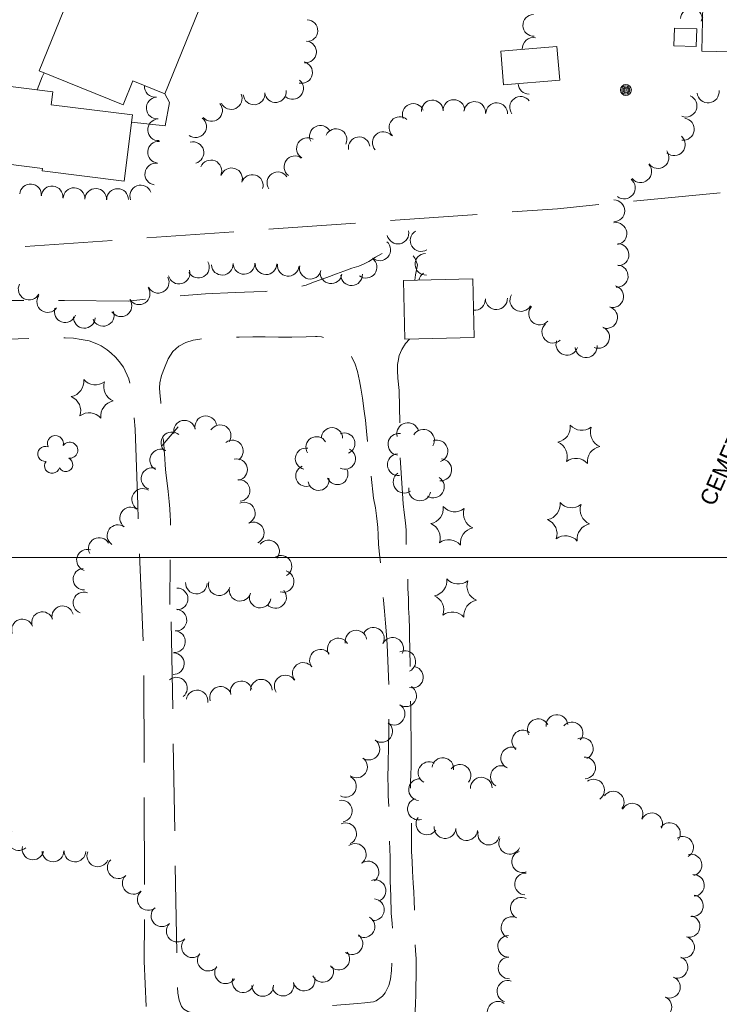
# Model space of a CAD drawing. Header units: feet. Extents: x 189384 to 191650, y 256970 to 258544.
# Tile 5 of 11: x 190537 to 190796, y 257335 to 257699. Entities that reach past the tile are written whole.
import ezdxf
from ezdxf.enums import TextEntityAlignment as Align

# ---------------------------------------------------------------- set-up
doc = ezdxf.new("R2010")
doc.units = ezdxf.units.FT
doc.header["$MEASUREMENT"] = 0
doc.linetypes.add('DGN Style 3', pattern=[45.057933, 32.184238, -12.873695])
for name, color, linetype, lineweight in [('E_BMGRD', 73, 'Egr', 0), ('E_DWY', 73, 'DGN Style 3', 0), ('E_LAND_Vegetation', 21, 'Continuous', 0), ('E_MAP_GridLines', 251, 'Continuous', 0), ('E_MISCPROP', 40, 'Continuous', 0), ('E_MISCPROP_HvyLine', 54, 'Continuous', 13)]:
    doc.layers.add(name, color=color, linetype=linetype, lineweight=lineweight)
doc.styles.add('Style-IGR_FONT_0', font='IGR_FONT_0.shx')
doc.linetypes.add('Egr', pattern='A,0.1,[13,dgnlstyle-ewdotudls.shx,S=0.0004,R=0,X=0,Y=0],0.1', length=0.2)

# ---------------------------------------------------------------- blocks, each defined once
blk = doc.blocks.new('CEM')
at = {"layer": 'E_BMGRD', "color": 51, "linetype": 'Continuous', "lineweight": 0, "style": 'Style-IGR_FONT_0'}
blk.add_text('CEMETERY', height=6, rotation=0, dxfattribs=at).set_placement((-22.99, -0.18), align=Align.MIDDLE_LEFT)
blk = doc.blocks.new('POLE_1')
at = {"layer": 'E_MISCPROP', "color": 20, "linetype": 'Continuous', "lineweight": 0}
for centre, radius in [((-0.01, 0.02), 2.02), ((-0.01, 0.03), 1.52), ((0, -0.01), 1.01), ((0, 0), 0.502)]:
    blk.add_circle(centre, radius, dxfattribs=at)
blk = doc.blocks.new('PINEL')
at = {"layer": 'E_LAND_Vegetation', "color": 93, "linetype": 'Continuous', "lineweight": 0}
for centre, start, end in [((-8.14, 7.32), 275.2112, 0.9762), ((2.26, 10.71), 215.2112, 300.9762), ((10.41, 3.41), 155.2113, 240.9762), ((-10.4, -3.39), 335.2112, 60.9762), ((8.15, -7.3), 95.2113, 180.9762), ((-2.25, -10.7), 35.2113, 120.9762)]:
    blk.add_arc(centre, 5.72, start, end, dxfattribs=at)
blk = doc.blocks.new('TREE')
at = {"layer": 'E_LAND_Vegetation', "color": 93, "linetype": 'Continuous', "lineweight": 0}
for centre, radius, start, end in [((-1.47, 4.28), 2.78, 1.3945, 209.1675), ((3.57, 2.42), 2.97, 278.4236, 139.6575), ((-4.47, 0.2), 2.78, 78.0715, 279.0825), ((-2.01, -4.2), 2.61, 140.7796, 358.7122), ((3.46, -3.43), 2.97, 196.0744, 79.0477)]:
    blk.add_arc(centre, radius, start, end, dxfattribs=at)

msp = doc.modelspace()

# ---------------------------------------------------------------- linework, layer by layer
at = {"layer": 'E_DWY', "color": 51, "linetype": 'DGN Style 3', "lineweight": 0, "flags": 128}
for points in [[(190543.9, 257672.76), (190545.75, 257677.57), (190546.41, 257679.09)], [(190578.7, 257660.87), (190591.2, 257659.53), (190592.72, 257668.11), (190591.02, 257671.29)], [(190307.65, 257339.9), (190336.96, 257406.19), (190371.26, 257481.71), (190412.41, 257575.32), (190426.45, 257606.83), (190736.05, 257628.86), (190837.57, 257638.83), (191029.7, 257654.47)], [(190457.49, 257537.23), (190455.8, 257559.06), (190457.07, 257564.35), (190458.57, 257568.83), (190461.68, 257575.38), (190463.18, 257577.34), (190468.54, 257582.45), (190470.24, 257583.76), (190471.6, 257584.76), (190474.12, 257586.23), (190475.84, 257587.01), (190476.63, 257587.5), (190477.72, 257588.14), (190479.52, 257589.14), (190481.22, 257589.97), (190482.92, 257590.7), (190485.64, 257591.69), (190487.88, 257592.54), (190490.24, 257593.12), (190492.46, 257593.42), (190494.51, 257593.58), (190498.19, 257593.64), (190500.14, 257593.65), (190502.39, 257593.77), (190504.6, 257594.03), (190506.26, 257594.14), (190508.46, 257594.09), (190512.06, 257594.17), (190514.37, 257594.41), (190515.94, 257594.54), (190531.1, 257594.9), (190553.92, 257594.98), (190577.49, 257594.73), (190594.34, 257596.45), (190606.08, 257597.38), (190617.04, 257597.9), (190623.86, 257598.18), (190628.07, 257598.3), (190630.88, 257598.45), (190633.86, 257598.76), (190636.38, 257599.08), (190637.43, 257599.23), (190639.17, 257599.63), (190641.25, 257600.1), (190643.3, 257600.66), (190645.97, 257601.69), (190650.82, 257603.5), (190654.4, 257604.76), (190657.17, 257605.81), (190660.11, 257606.88), (190662.66, 257607.65), (190664.38, 257608.36), (190666.44, 257609.4), (190668.9, 257610.93), (190671.13, 257612.17), (190672.75, 257612.93), (190673.39, 257613.28), (190674.5, 257613.81), (190677.12, 257614.74), (190679.15, 257614.04), (190681.35, 257612.47), (190682.74, 257611.42), (190683.51, 257610.42), (190684.31, 257608.14), (190684.18, 257606.87), (190683.63, 257604.37), (190683.4, 257602.41)], [(190581.03, 257519.48), (190580.06, 257547.37), (190579.05, 257558.71), (190577.77, 257566.03), (190575.78, 257570.28), (190574.15, 257572.36), (190572.79, 257573.98), (190571.25, 257575.54), (190569.77, 257576.73), (190567.5, 257578.22), (190565.98, 257578.94), (190563.1, 257579.99), (190560.16, 257580.54), (190557.28, 257581.03), (190554.22, 257581.2), (190551.27, 257581.21), (190548.15, 257581), (190544.77, 257580.9), (190541.11, 257580.85), (190536.86, 257580.79), (190531.99, 257580.71), (190527.71, 257580.64), (190523.19, 257580.43), (190519.78, 257580.17), (190516.49, 257580.06), (190512.67, 257580.06), (190510.11, 257580.12), (190507.42, 257580.23), (190504.42, 257580.32), (190501.78, 257580.46), (190499, 257580.64), (190497.62, 257580.66), (190495.53, 257580.59), (190493.18, 257580.36), (190490.81, 257580.07), (190488.01, 257579.62), (190485.39, 257578.88), (190482.5, 257577.84), (190479.99, 257576.63), (190478.25, 257575.69), (190476.28, 257574.27), (190472.15, 257570.7), (190471.17, 257569.67), (190470.47, 257568.68), (190469.98, 257567.88), (190468.96, 257565.93), (190468.01, 257563.23), (190467.27, 257560.75), (190466.72, 257558.44), (190466.32, 257556.15), (190466.07, 257554.09), (190465.91, 257552.85), (190465.79, 257537.17)], [(190652.97, 257334.4), (190662.35, 257335.16), (190664.96, 257335.49), (190668.17, 257335.83), (190669.14, 257336.23), (190671.45, 257337.87), (190672.39, 257339.08), (190673.73, 257341.84), (190674.39, 257344.15), (190674.82, 257347.32), (190674.98, 257351.06), (190675.33, 257356.32), (190675.36, 257359.71), (190674.96, 257364.76), (190674.7, 257368.51), (190674.57, 257374.9), (190674.28, 257380.51), (190674.23, 257385.6), (190674.29, 257389.23), (190674.08, 257395.35), (190674, 257401.96), (190673.85, 257406.75), (190673.55, 257412.1), (190673.48, 257415.64), (190673.47, 257418.08), (190673.77, 257436.09), (190673.82, 257443.92), (190673.75, 257452.96), (190673.14, 257467.75), (190672.91, 257471.36), (190672.58, 257475.75), (190672.19, 257480.11), (190671.85, 257484.16), (190671.24, 257489.48), (190670.93, 257493.64), (190670.72, 257497.28), (190670.34, 257501.25), (190670, 257504.81), (190669.85, 257508.42), (190669.7, 257511.01), (190669.42, 257513.3), (190669.18, 257515.34), (190668.81, 257518.39), (190668.17, 257521.89), (190666.67, 257535.4), (190666.38, 257538.27), (190665.96, 257541.81), (190665.5, 257546.61), (190665.14, 257550.69), (190664.64, 257554.08), (190664, 257558.82), (190663.49, 257562.56), (190662.89, 257565.32), (190662.22, 257568.66), (190661.33, 257571.41), (190659.75, 257574.72), (190658.54, 257576.42), (190656.48, 257578.11), (190653.89, 257579.79), (190651.36, 257580.77), (190648.95, 257581.46), (190647.26, 257581.64), (190646.68, 257581.65), (190643.27, 257581.5), (190637.98, 257581.4), (190632.98, 257581.45), (190628.11, 257581.46), (190623.49, 257581.55), (190618.51, 257581.43), (190615.17, 257581.19), (190611.43, 257581.03), (190608.72, 257581.04), (190606.68, 257580.93), (190603.93, 257580.66), (190601.54, 257580.25), (190598.75, 257579.47), (190596.26, 257578.05), (190594.03, 257576.07), (190592.32, 257573.35), (190590.9, 257570.04), (190589.87, 257567.25), (190589.22, 257564.57), (190589.08, 257562.69), (190589.22, 257560.78), (190589.48, 257558.47), (190589.57, 257557.33), (190589.82, 257554.77), (190590, 257551.42), (190590.4, 257545.19), (190590.61, 257542.15), (190590.82, 257539.7), (190591.01, 257536.54), (190591.19, 257534.16), (190591.47, 257531.23), (190591.88, 257527.48), (190592.24, 257524.4), (190592.64, 257520.73), (190592.85, 257517.94), (190593.02, 257515.42), (190593.17, 257513.66), (190592.91, 257482.61)], [(190681.46, 257580.68), (190679.97, 257579), (190678.61, 257576.88), (190677.66, 257574.64), (190677.18, 257572.52), (190677.03, 257571.25), (190677.02, 257569.07), (190677.1, 257566.23), (190677.54, 257561.67), (190677.83, 257548.91), (190677.87, 257539.58), (190678.66, 257525.66), (190679.06, 257519.85), (190679.43, 257516.62), (190679.96, 257512.79), (190680.13, 257510.04), (190680.13, 257506.96), (190680.22, 257504.22), (190680.38, 257501.04), (190680.45, 257498.65), (190680.68, 257494.69), (190680.75, 257491.54), (190680.84, 257488.53), (190680.99, 257484.8), (190681.1, 257481.26), (190681.35, 257477.81), (190681.47, 257473.53), (190681.42, 257470.11), (190681.51, 257466.93), (190681.54, 257464.31), (190681.62, 257461.69), (190681.72, 257458.92), (190681.81, 257455.76), (190681.83, 257452.92), (190681.84, 257450.55), (190681.81, 257447.62), (190681.85, 257444.61), (190681.88, 257441.58), (190681.93, 257439.21), (190681.95, 257436.91), (190682.01, 257434.75), (190682.01, 257432.35), (190681.98, 257429.73), (190681.98, 257427.5), (190682.07, 257425.42), (190682.01, 257422.72), (190681.94, 257419.83), (190681.83, 257416.91), (190681.84, 257414.42), (190681.88, 257412.31), (190682.13, 257400.92), (190682.1, 257396.49), (190682.18, 257391.32), (190682.41, 257387.62), (190682.51, 257384.09), (190682.73, 257379.65), (190683, 257376.44), (190683.19, 257372.96), (190683.25, 257369.97), (190683.29, 257368.74), (190683.41, 257365.1), (190683.39, 257362), (190683.46, 257358.82), (190683.67, 257354.79), (190683.86, 257351.69), (190683.93, 257348.07), (190683.83, 257345.11), (190683.79, 257341.54), (190683.73, 257338.42), (190683.63, 257335.17), (190683.51, 257332.3), (190683.4, 257329.16), (190683.51, 257326.31), (190683.51, 257324.27), (190683.5, 257322.05), (190683.42, 257319), (190683.13, 257314.66), (190683.07, 257312.39), (190683.03, 257311.22)], [(190543.67, 257326.42), (190583.25, 257329.09), (190583.53, 257329.15), (190583.73, 257329.36), (190583.99, 257329.8), (190584.19, 257330.73), (190584.26, 257331.95), (190583.44, 257350.79), (190583.59, 257376), (190583.25, 257463.08), (190581.03, 257519.48)], [(190593.44, 257476.2), (190595.46, 257350.96), (190595.46, 257347.83), (190595.57, 257344.42), (190595.71, 257341.83), (190595.81, 257338.99), (190596.39, 257336.36), (190597.2, 257334.13), (190598.05, 257333.12), (190599.49, 257332.23), (190601.3, 257331.68), (190602.75, 257331.52), (190604.17, 257331.54), (190605.62, 257331.63), (190607.08, 257331.72), (190608.03, 257331.75), (190610.64, 257331.49)]]:
    msp.add_lwpolyline(points, dxfattribs=at)
at = {"layer": 'E_LAND_Vegetation', "color": 93, "linetype": 'Continuous', "lineweight": 0}
msp.add_line((190595.92, 257548.28), (190590.11, 257541.42), dxfattribs=at)
for centre, radius, start, end in [((190727.34, 257696.62), 4.05, 92.0978, 272.0824), ((190785.53, 257698.82), 4.05, 355.6793, 175.664), ((190793.13, 257697.3), 4.05, 147.6001, 166.8967), ((190643.53, 257694.66), 4, 267.9909, 87.9756), ((190643.03, 257686.8), 4, 264.507, 84.4917), ((190727.13, 257688.03), 4.05, 77.6869, 183.8041), ((190641.58, 257679.2), 4, 257.1804, 77.1651), ((190587.55, 257674.02), 4.01, 175.7389, 273.2583), ((190638.24, 257673.27), 4, 230.1777, 50.1624), ((190725.59, 257675.19), 4, 181.9989, 269.6), ((190615.56, 257669.56), 4, 204.8328, 24.8174), ((190624, 257671.29), 4, 185.0797, 5.0644), ((190631.92, 257672.12), 4, 186.4328, 6.4175), ((190722.43, 257666.31), 4, 36.656, 216.6407), ((190783.52, 257666.79), 4.07, 247.4139, 67.3986), ((190791.7, 257672.06), 4.07, 186.3382, 6.3229), ((190588.22, 257666.05), 4.01, 93.8891, 273.8738), ((190608.31, 257665.17), 4, 219.5528, 39.5375), ((190682.81, 257663.7), 4, 22.9871, 202.9718), ((190689.86, 257664.98), 4, 3.086, 183.0706), ((190697.79, 257665.15), 4, 0.9638, 180.9485), ((190705.48, 257664.44), 4, 353.5129, 173.4975), ((190713.63, 257664.01), 4, 357.9904, 177.9751), ((190588.72, 257658.01), 4.01, 92.7929, 272.7776), ((190602.41, 257659.15), 4, 232.7266, 52.7112), ((190648.49, 257655.63), 4, 27.6732, 207.6578), ((190677.84, 257658.84), 4, 48.5761, 228.5608), ((190782.54, 257658.25), 4.07, 262.0464, 82.0311), ((190654.29, 257654.41), 4, 335.6013, 155.5859), ((190671.73, 257653.3), 4, 41.7981, 221.7828), ((190588.7, 257649.74), 4.01, 85.484, 265.4687), ((190601.43, 257649.56), 4, 284.5576, 104.5423), ((190643.71, 257651.08), 4, 58.6915, 238.6762), ((190662.82, 257651.38), 4, 8.7357, 188.7204), ((190779.18, 257652.53), 4.07, 229.1893, 49.1739), ((190773.18, 257647.81), 4.07, 216.461, 36.4457), ((190587.69, 257641.65), 4.01, 81.6361, 261.6208), ((190608.07, 257642.81), 4, 337.5735, 157.5581), ((190639.08, 257644.35), 4, 53.8955, 233.8802), ((190766.76, 257642.6), 4.07, 220.0838, 40.0685), ((190615.69, 257639.92), 4, 341.601, 161.5856), ((190623.35, 257637.45), 4, 342.9959, 162.9806), ((190632.81, 257638.43), 4, 33.1374, 213.1221), ((190541.43, 257633.98), 4.01, 354.8792, 174.8638), ((190582.15, 257633.54), 4.01, 20.4541, 200.4388), ((190760.72, 257636.55), 4.07, 231.8703, 51.855), ((190549.39, 257633.23), 4.01, 354.3198, 174.3045), ((190557.51, 257632.58), 4.01, 358.0156, 178.0003), ((190565.53, 257632.3), 4.01, 358.0156, 178.0003), ((190573.6, 257632.24), 4.01, 359.6168, 179.6015), ((190756.86, 257628.08), 4.07, 269.7284, 89.7131), ((190757.62, 257619.64), 4.07, 279.5299, 99.5145), ((190677.14, 257619.86), 4.01, 192.1969, 12.1815), ((190685.72, 257617.11), 4.01, 121.6273, 301.612), ((190670.43, 257613.65), 4.01, 228.783, 48.7677), ((190758.38, 257611.9), 4.07, 270.499, 90.4837), ((190687.48, 257608.36), 4.01, 93.0285, 273.0132), ((190603.45, 257607.28), 4.01, 209.2852, 29.2699), ((190612.23, 257608.34), 4.01, 183.3762, 3.3609), ((190620.3, 257608.66), 4.01, 181.7761, 1.7608), ((190628.42, 257608.55), 4.01, 179.0422, 359.0269), ((190665.37, 257607.26), 4.01, 232.5418, 52.5265), ((190596.31, 257605.08), 4.01, 195.1155, 15.1001), ((190636.61, 257607.96), 4.01, 173.6716, 353.6563), ((190644.79, 257606.89), 4.01, 167.1767, 347.1613), ((190652.45, 257605.19), 4.01, 171.9616, 351.9462), ((190688.74, 257601.59), 4.01, 121.9859, 167.6643), ((190758.09, 257603.94), 4.07, 266.0834, 86.0681), ((190588.59, 257601.7), 4.01, 207.4205, 27.4052), ((190660.01, 257604.49), 4.01, 182.7843, 2.7689), ((190540.92, 257599.18), 4.01, 152.7148, 332.6995), ((190581.55, 257597.45), 4.01, 213.1626, 33.1473), ((190756.43, 257596.39), 4.07, 255.3101, 75.2947), ((190547.78, 257594.54), 4.01, 145.2273, 325.212), ((190574.83, 257593.02), 4.01, 214.0403, 34.025), ((190705.38, 257595.38), 4.07, 265.977, 2.059), ((190713.5, 257595.69), 4.07, 182.318, 2.3026), ((190722.59, 257595), 4.07, 149.9898, 329.9744), ((190554.23, 257590.84), 4.01, 160.8328, 340.8175), ((190568.28, 257589.45), 4.01, 200.2365, 20.2212), ((190729.5, 257590.03), 4.07, 138.7256, 318.7103), ((190754.18, 257588.69), 4.07, 252.412, 72.3966), ((190561.3, 257588.72), 4.01, 177.1053, 357.09), ((190734.41, 257583.28), 4.07, 131.9238, 311.9085), ((190751.24, 257581.36), 4.07, 246.4415, 66.4262), ((190739.58, 257578.82), 4.07, 162.5685, 342.5531), ((190746.66, 257577.93), 4.07, 185.3281, 5.3127), ((190598.32, 257546.64), 4.01, 11.818, 191.8026), ((190606.16, 257548.28), 4.01, 11.818, 191.8026), ((190611.45, 257544.98), 4.01, 326.9275, 146.9121), ((190652.79, 257544.05), 3.91, 0.0077, 179.9923), ((190680.79, 257545.74), 4.05, 14.2847, 194.2694), ((190686.56, 257543.29), 4.05, 329.8402, 149.8249), ((190593.64, 257542.34), 4.01, 49.7174, 229.7021), ((190615.98, 257539.33), 4.01, 306.9765, 126.9612), ((190647.08, 257540.71), 3.91, 31.6635, 211.6482), ((190657.34, 257542.11), 3.91, 292.432, 112.4167), ((190677.52, 257541.81), 4.05, 81.9807, 261.9654), ((190691.54, 257539.29), 4.05, 289.9842, 109.9688), ((190589.55, 257536), 4.01, 61.4156, 241.4003), ((190643.15, 257536.5), 3.91, 79.4976, 259.4823), ((190657.56, 257536.49), 3.91, 243.6437, 63.6283), ((190617.53, 257532.43), 4.01, 282.0993, 102.084), ((190677.31, 257534.26), 4.05, 95.1977, 275.1824), ((190692.94, 257532.37), 4.05, 266.1477, 86.1324), ((190586.32, 257529.13), 4.01, 72.144, 252.1287), ((190643.28, 257530.14), 3.91, 112.3064, 292.2911), ((190654.76, 257530.82), 3.91, 203.5331, 23.5178), ((190618.43, 257524.73), 4.01, 275.3957, 95.3804), ((190647.82, 257528.66), 3.91, 189.6699, 9.6545), ((190679.45, 257527.84), 4.05, 124.3886, 304.3733), ((190690.22, 257526.07), 4.05, 238.2005, 58.1851), ((190582.84, 257521.42), 4.01, 58.0606, 238.0452), ((190685.17, 257524.97), 4.05, 168.4843, 348.469), ((190578.4, 257514.59), 4.01, 54.5019, 234.4866), ((190620.4, 257516.36), 4.01, 294.3253, 114.31), ((190573.75, 257508.07), 4.01, 54.5019, 234.4866), ((190623.7, 257509.06), 4.01, 294.3253, 114.31), ((190566.79, 257503.35), 3.96, 28.7491, 208.7338), ((190562.42, 257499.03), 3.96, 73.6373, 253.622), ((190629.35, 257502.37), 4.01, 319.6736, 139.6582), ((190633.92, 257496.74), 4.01, 301.5289, 121.5135), ((190561.14, 257491.98), 3.96, 93.0298, 273.0145), ((190634.74, 257491.15), 4.01, 254.1474, 74.132), ((190595.56, 257484.69), 4.01, 270.7343, 90.7189), ((190602.7, 257490.57), 4.01, 177.3191, 357.3038), ((190611.12, 257489.96), 4.01, 164.9771, 344.9618), ((190618.86, 257487.89), 4.01, 164.9771, 344.9618), ((190561.13, 257483.25), 3.96, 70.0647, 250.0494), ((190626.28, 257485.38), 4.01, 169.8097, 349.7943), ((190631.93, 257485.25), 4.01, 221.0437, 41.0284), ((190553.28, 257478.13), 3.96, 13.7442, 193.7289), ((190545.82, 257475.93), 3.96, 17.9859, 197.9705), ((190595.11, 257476.84), 4.01, 266.6718, 86.6564), ((190538.42, 257473.28), 3.96, 19.8755, 199.8602), ((190668.06, 257470.11), 4.01, 332.4795, 152.4642), ((190594.61, 257468.86), 4.01, 266.1936, 86.1783), ((190661.65, 257469.07), 4.01, 10.7406, 190.7253), ((190675.17, 257466.41), 4.01, 332.4795, 152.4642), ((190655.08, 257466.16), 4.01, 30.557, 210.5416), ((190594.18, 257460.78), 4.01, 268.3479, 88.3326), ((190648.53, 257462.03), 4.01, 37.73, 217.7147), ((190679.66, 257461.55), 4.01, 296.0617, 116.0464), ((190642.19, 257457.13), 4.01, 37.73, 217.7147), ((190682.48, 257455.77), 4.01, 254.8175, 74.8021), ((190595.32, 257451.71), 4.01, 308.6908, 128.6754), ((190635.5, 257452.49), 4.01, 34.0231, 214.0078), ((190611.65, 257448.3), 4.01, 18.4399, 198.4246), ((190619.25, 257450.33), 4.01, 14.3581, 194.3428), ((190626.7, 257450.93), 4.01, 1.0163, 181.001), ((190680, 257448.88), 4.01, 237.8412, 57.8258), ((190602.97, 257446.97), 4.01, 351.2248, 171.2095), ((190675.73, 257442.1), 4.01, 237.8412, 57.8258), ((190735.85, 257437.89), 4.01, 5.8066, 185.7913), ((190671.15, 257435.71), 4.01, 233.7112, 53.6959), ((190728.96, 257436.35), 4.01, 28.7628, 208.7475), ((190741.45, 257435.15), 4.01, 319.7617, 139.7464), ((190723.25, 257432.16), 4.01, 50.8085, 230.7932), ((190666.41, 257429.18), 4.01, 235.2507, 55.2353), ((190745.28, 257429.37), 4.01, 294.6332, 114.6179), ((190719.15, 257425.89), 4.01, 64.9295, 244.9142), ((190661.84, 257422.6), 4.01, 235.2507, 55.2353), ((190688.64, 257420.46), 4.01, 61.6683, 241.653), ((190693.72, 257421.97), 4.01, 352.9319, 172.9166), ((190700.04, 257419.48), 4.01, 322.3002, 142.2849), ((190715.36, 257419.04), 4.01, 58.1909, 238.1755), ((190746.11, 257422.26), 4.01, 273.0062, 92.9908), ((190657.78, 257415.42), 4.01, 241.8332, 61.8178), ((190685.11, 257414.2), 4.01, 85.1331, 265.1178), ((190707.94, 257414.75), 4.01, 1.6312, 181.6159), ((190749.43, 257414.02), 4.01, 305.1217, 125.1063), ((190756.68, 257409.6), 3.99, 323.9067, 143.8913), ((190656.24, 257406.29), 4.01, 279.1413, 99.126), ((190684.71, 257407.04), 4.01, 107.2541, 287.2388), ((190763.68, 257405.17), 3.99, 333.1611, 153.1458), ((190770.89, 257401.6), 3.99, 334.9854, 154.9701), ((190657.84, 257397.89), 4.01, 294.6353, 114.62), ((190687.84, 257401.56), 4.01, 144.3798, 324.3644), ((190777.47, 257398), 3.99, 323.0063, 142.9909), ((190537.07, 257395.75), 4.01, 129.9132, 309.8979), ((190694.56, 257400.18), 4.01, 174.6802, 354.6648), ((190702.55, 257399.43), 4.01, 174.6802, 354.6648), ((190710.68, 257397.78), 4.01, 167.1532, 347.1379), ((190661.4, 257390.26), 4.01, 305.8636, 125.8483), ((190718.43, 257394.38), 4.01, 154.4042, 334.3888), ((190782.31, 257392.91), 3.99, 300.8239, 120.8085), ((190542.31, 257392.3), 4.01, 166.8151, 346.7998), ((190549.7, 257391.57), 4.01, 181.2574, 1.242), ((190557.82, 257391.51), 4.01, 178.2223, 358.207), ((190566.28, 257389.73), 4.01, 157.189, 337.1736), ((190723.19, 257387.59), 4.01, 109.3284, 289.3131), ((190785.43, 257386.33), 3.99, 283.9986, 103.9833), ((190573.82, 257385.36), 4.01, 133.9381, 313.9228), ((190666.09, 257383.76), 4.01, 305.8636, 125.8483), ((190724.28, 257379.33), 4.01, 86.1679, 266.1526), ((190579.38, 257379.59), 4.01, 133.9381, 313.9228), ((190668.7, 257376.86), 4.01, 289.3353, 109.32), ((190786.33, 257378.81), 3.99, 273.7203, 93.705), ((190584.93, 257373.61), 4.01, 129.9564, 309.9411), ((190668.08, 257369.84), 4.01, 264.0496, 84.0343), ((190722.72, 257370.39), 4.01, 63.1776, 243.1622), ((190785.95, 257371.31), 3.99, 261.1957, 81.1804), ((190589.99, 257367.61), 4.01, 134.572, 314.5567), ((190595.61, 257361.92), 4.01, 135.0077, 314.9923), ((190664.61, 257363.61), 4.01, 240.4821, 60.4668), ((190719.26, 257363.25), 4.01, 65.6458, 245.6305), ((190784.71, 257363.66), 3.99, 255.2322, 75.2169), ((190601.25, 257356.16), 4.01, 133.5945, 313.5791), ((190660.15, 257357.29), 4.01, 233.2403, 53.225), ((190718.03, 257356.32), 4.01, 90.814, 270.7987), ((190782.68, 257355.95), 3.99, 255.2322, 75.2169), ((190655.29, 257351.59), 4.01, 219.3371, 39.3218), ((190607.08, 257351.2), 4.01, 142.7552, 322.7399), ((190718.19, 257348.35), 4.01, 92.272, 272.2567), ((190780.25, 257348.55), 3.99, 250.3815, 70.3662), ((190613.47, 257346.54), 4.01, 145.4876, 325.4723), ((190649.37, 257347.05), 4.01, 205.1115, 25.0961), ((190619.95, 257343.24), 4.01, 163.2789, 343.2636), ((190634.7, 257341.97), 4.01, 193.5579, 13.5426), ((190642.49, 257343.85), 4.01, 193.5579, 13.5426), ((190717.74, 257339.68), 4.01, 71.6712, 251.6559), ((190777.43, 257341.19), 3.99, 247.875, 67.8596), ((190627.16, 257341.86), 4.01, 180.8181, 0.8028), ((190714.12, 257331.94), 4.01, 55.4779, 235.4626), ((190774.3, 257333.9), 3.99, 246.7237, 66.7084)]:
    msp.add_arc(centre, radius, start, end, dxfattribs=at)
at = {"layer": 'E_MAP_GridLines', "color": 161, "linetype": 'Continuous', "lineweight": 0}
msp.add_line((189500, 257500), (191500, 257500), dxfattribs=at)
at = {"layer": 'E_MISCPROP_HvyLine', "color": 241, "linetype": 'Continuous', "lineweight": 13, "flags": 128}
for points in [[(190588.53, 257788.08), (190544.67, 257679.79), (190575.64, 257667.25), (190579.21, 257676.08), (190591.09, 257671.27), (190603.6, 257702.17), (190585, 257709.71), (190611.31, 257774.69), (190612.86, 257774.06), (190614.32, 257777.64)], [(190789.45, 257687.04), (190790.03, 257715.54), (190822.61, 257714.88), (190822.03, 257686.38)], [(190779.29, 257695.62), (190787.6, 257695.29), (190787.33, 257688.75), (190779.02, 257689.08)], [(190736.92, 257676.34), (190716.14, 257674.6), (190715.1, 257687.09), (190735.87, 257688.84)], [(190549.04, 257667.29), (190579.04, 257663.55), (190575.99, 257639.08), (190545.78, 257642.85), (190545.89, 257643.76), (190519.63, 257647.03), (190523.16, 257675.35), (190549.63, 257672.05)], [(190705.34, 257581.27), (190679.75, 257580.64), (190679.21, 257602.31), (190704.8, 257602.95)]]:
    msp.add_lwpolyline(points, close=True, dxfattribs=at)

# ---------------------------------------------------------------- block references
at = {"layer": 'E_BMGRD', "color": 51, "linetype": 'Continuous', "lineweight": 0, "xscale": 0.9999987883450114, "yscale": 0.9999987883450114, "zscale": 0.9999987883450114, "rotation": 66.238031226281}
msp.add_blockref('CEM', (190800.23, 257540.92), dxfattribs=at)
at = {"layer": 'E_LAND_Vegetation', "color": 93, "linetype": 'Continuous', "lineweight": 0, "xscale": 0.9999983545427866, "yscale": 0.9999983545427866, "zscale": 0.9999983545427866, "rotation": 66.02708139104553}
for name, p in [('PINEL', (190564.25, 257558.62)), ('PINEL', (190743.97, 257541.8)), ('TREE', (190551.4, 257537.86)), ('PINEL', (190697.05, 257511.71)), ('PINEL', (190740.2, 257513.19)), ('PINEL', (190698.36, 257485))]:
    msp.add_blockref(name, p, dxfattribs=at)
at = {"layer": 'E_MISCPROP', "color": 20, "linetype": 'Continuous', "lineweight": 0, "xscale": 0.9999984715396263, "yscale": 0.9999984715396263, "zscale": 0.9999984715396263, "rotation": 66.23277580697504}
msp.add_blockref('POLE_1', (190761.36, 257672.74), dxfattribs=at)

doc.saveas('drawing.dxf')
